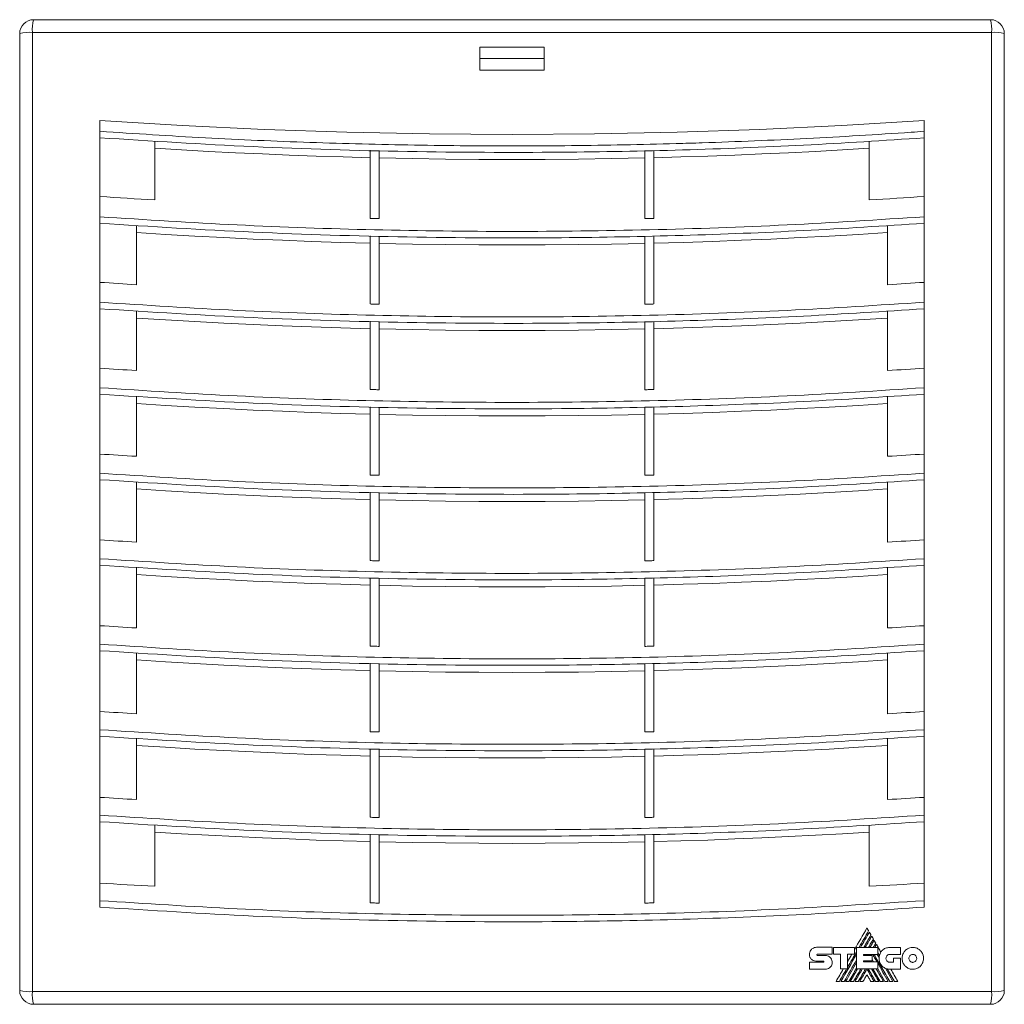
# Model space of a CAD drawing. Header units: millimetres. Extents: x -156 to 568, y -157 to 277.
# Tile 4 of 5: x 86 to 301, y 62 to 277. Entities that reach past the tile are written whole.
import ezdxf

# ---------------------------------------------------------------- set-up
doc = ezdxf.new("R2010")
doc.units = ezdxf.units.MM

msp = doc.modelspace()

# ---------------------------------------------------------------- linework, layer by layer
at = {"color": 7, "linetype": 'Continuous', "lineweight": 15}
for p, q in [((89.26, 277.17), (298.26, 277.17)), ((86.26, 65.17), (86.26, 274.17)), ((298.48, 274.4), (89.03, 274.4)), ((89.03, 274.4), (89.03, 64.95)), ((298.48, 64.95), (298.48, 274.4)), ((301.26, 274.17), (301.26, 65.17)), ((200.76, 271.17), (186.76, 271.17)), ((186.76, 271.17), (186.76, 266.17)), ((200.76, 266.17), (200.76, 271.17)), ((186.76, 268.67), (200.76, 268.67)), ((186.76, 266.17), (200.76, 266.17)), ((103.76, 255.19), (103.76, 252.8)), ((283.76, 255.19), (283.76, 252.8)), ((103.76, 252.8), (103.76, 251.39)), ((283.76, 252.8), (283.76, 251.37)), ((103.76, 251.39), (103.76, 236.46)), ((115.76, 237.81), (115.76, 250.59)), ((271.76, 250.62), (271.76, 237.81)), ((283.76, 236.46), (283.76, 251.39)), ((162.76, 233.78), (162.76, 248.65)), ((164.76, 248.59), (164.76, 233.74)), ((222.76, 248.58), (222.76, 233.74)), ((224.76, 233.78), (224.76, 248.62)), ((103.76, 236.46), (103.76, 234.13)), ((283.76, 236.46), (283.76, 234.13)), ((103.76, 234.13), (103.76, 232.72)), ((103.76, 232.72), (103.76, 217.74)), ((283.76, 234.13), (283.76, 232.72)), ((283.76, 217.74), (283.76, 232.72)), ((111.76, 219.31), (111.76, 232.18)), ((275.76, 232.18), (275.76, 219.31)), ((162.76, 215.1), (162.76, 229.99)), ((164.76, 229.93), (164.76, 215.06)), ((222.76, 229.92), (222.76, 215.06)), ((224.76, 215.1), (224.76, 229.96)), ((103.76, 217.74), (103.76, 215.47)), ((283.76, 217.74), (283.76, 215.47)), ((103.76, 215.47), (103.76, 214.05)), ((283.76, 215.47), (283.76, 214.05)), ((103.76, 214.05), (103.76, 199.02)), ((111.76, 200.57), (111.76, 213.51)), ((275.76, 213.51), (275.76, 200.57)), ((283.76, 199.02), (283.76, 214.05)), ((162.76, 196.42), (162.76, 211.32)), ((164.76, 211.26), (164.76, 196.37)), ((222.76, 211.25), (222.76, 196.37)), ((224.76, 196.42), (224.76, 211.29)), ((103.76, 199.02), (103.76, 196.8)), ((283.76, 199.02), (283.76, 196.8)), ((103.76, 196.8), (103.76, 195.39)), ((283.76, 196.8), (283.76, 195.39)), ((103.76, 195.39), (103.76, 180.3)), ((111.76, 181.83), (111.76, 194.84)), ((275.76, 194.84), (275.76, 181.83)), ((283.76, 180.3), (283.76, 195.39)), ((162.76, 177.73), (162.76, 192.66)), ((164.76, 192.59), (164.76, 177.69)), ((222.76, 192.59), (222.76, 177.69)), ((224.76, 177.73), (224.76, 192.62)), ((103.76, 180.3), (103.76, 178.13)), ((283.76, 180.3), (283.76, 178.13)), ((103.76, 178.13), (103.76, 176.72)), ((103.76, 176.72), (103.76, 161.59)), ((283.76, 178.13), (283.76, 176.72)), ((283.76, 161.59), (283.76, 176.72)), ((111.76, 163.09), (111.76, 176.18)), ((275.76, 176.18), (275.76, 163.09)), ((162.76, 159.05), (162.76, 173.99)), ((164.76, 173.93), (164.76, 159.01)), ((222.76, 173.92), (222.76, 159.01)), ((224.76, 159.05), (224.76, 173.96)), ((103.76, 161.59), (103.76, 159.47)), ((283.76, 161.59), (283.76, 159.47)), ((103.76, 159.47), (103.76, 158.05)), ((283.76, 159.47), (283.76, 158.05)), ((103.76, 158.05), (103.76, 142.87)), ((111.76, 144.36), (111.76, 157.51)), ((275.76, 157.51), (275.76, 144.36)), ((283.76, 142.87), (283.76, 158.05)), ((162.76, 140.37), (162.76, 155.32)), ((164.76, 155.26), (164.76, 140.33)), ((222.76, 155.25), (222.76, 140.33)), ((224.76, 140.37), (224.76, 155.29)), ((103.76, 142.87), (103.76, 140.8)), ((283.76, 142.87), (283.76, 140.8)), ((103.76, 140.8), (103.76, 139.39)), ((283.76, 140.8), (283.76, 139.39)), ((103.76, 139.39), (103.76, 124.16)), ((111.76, 125.62), (111.76, 138.84)), ((275.76, 138.84), (275.76, 125.62)), ((283.76, 124.16), (283.76, 139.39)), ((162.76, 121.69), (162.76, 136.65)), ((164.76, 136.59), (164.76, 121.64)), ((222.76, 136.59), (222.76, 121.64)), ((224.76, 121.69), (224.76, 136.62)), ((103.76, 124.16), (103.76, 122.13)), ((283.76, 124.16), (283.76, 122.13)), ((103.76, 122.13), (103.76, 120.72)), ((103.76, 120.72), (103.76, 105.44)), ((283.76, 122.13), (283.76, 120.72)), ((283.76, 105.44), (283.76, 120.72)), ((111.76, 106.89), (111.76, 120.18)), ((275.76, 120.18), (275.76, 106.89)), ((162.76, 103), (162.76, 117.99)), ((164.76, 117.93), (164.76, 102.96)), ((222.76, 117.92), (222.76, 102.96)), ((224.76, 103), (224.76, 117.96)), ((103.76, 105.44), (103.76, 103.47)), ((283.76, 105.44), (283.76, 103.47)), ((103.76, 103.47), (103.76, 102.05)), ((283.76, 103.47), (283.76, 102.05)), ((103.76, 102.05), (103.76, 86.73)), ((115.76, 87.94), (115.76, 101.26)), ((271.76, 101.26), (271.76, 87.94)), ((283.76, 86.73), (283.76, 102.05)), ((162.76, 84.32), (162.76, 99.32)), ((164.76, 99.26), (164.76, 84.28)), ((222.76, 99.25), (222.76, 84.28)), ((224.76, 84.32), (224.76, 99.29)), ((103.76, 86.73), (103.76, 84.8)), ((283.76, 86.73), (283.76, 84.8)), ((103.76, 84.8), (103.76, 83.39)), ((283.76, 84.8), (283.76, 83.39)), ((263.65, 74.62), (260.23, 74.62)), ((263.65, 73.09), (263.65, 74.62)), ((268.54, 74.61), (263.99, 74.61)), ((263.99, 74.61), (263.99, 73.09)), ((267.02, 73.1), (268.54, 73.1)), ((267.02, 69.89), (267.02, 73.1)), ((268.54, 73.1), (268.54, 74.61)), ((269, 74.6), (269, 69.89)), ((273.64, 74.6), (269, 74.6)), ((273.64, 73.08), (273.64, 74.6)), ((273.99, 72.85), (273.64, 73.44)), ((274.29, 73.6), (273.99, 72.86)), ((278.62, 74.59), (276.24, 74.59)), ((278.62, 73.06), (278.62, 74.59)), ((258.73, 73.08), (258.73, 73.08)), ((258.73, 71.34), (258.73, 69.83)), ((261.74, 71.34), (258.73, 71.34)), ((260.23, 71.59), (261.74, 71.59)), ((260.43, 73.09), (263.65, 73.09)), ((262.17, 72.85), (260.43, 72.85)), ((263.99, 73.09), (265.47, 73.09)), ((265.47, 73.09), (265.47, 69.89)), ((270.54, 72.83), (270.54, 73.08)), ((270.54, 73.08), (273.64, 73.08)), ((272.39, 72.83), (270.54, 72.83)), ((270.54, 71.68), (272.39, 71.68)), ((270.54, 71.45), (270.54, 71.68)), ((273.62, 71.45), (270.54, 71.45)), ((272.39, 71.68), (272.39, 72.83)), ((272.72, 71.45), (272.39, 72.03)), ((273.92, 72.38), (273.52, 73.08)), ((273.62, 69.89), (273.62, 71.45)), ((276.24, 73.06), (278.62, 73.06)), ((277.06, 71.35), (276.24, 71.35)), ((277.06, 72.25), (277.06, 71.35)), ((278.57, 72.25), (277.06, 72.25)), ((278.57, 69.82), (278.57, 72.25)), ((258.73, 69.83), (262.17, 69.83)), ((265.47, 69.89), (267.02, 69.89)), ((269, 69.89), (273.62, 69.89)), ((274.17, 67.17), (272.58, 69.89)), ((275.2, 67.17), (273.61, 69.89)), ((276.93, 67.17), (275.28, 70.03)), ((277.29, 67.17), (275.71, 69.89)), ((276.25, 69.82), (278.57, 69.82)), ((264.52, 67.17), (265.25, 67.17)), ((265.57, 67.17), (266.28, 67.17)), ((266.61, 67.17), (267.31, 67.17)), ((267.63, 67.17), (268.34, 67.17)), ((268.67, 67.17), (269.38, 67.17)), ((269.7, 67.17), (270.4, 67.17)), ((272.1, 67.17), (272.81, 67.17)), ((273.14, 67.17), (273.84, 67.17)), ((274.17, 67.17), (274.87, 67.17)), ((275.2, 67.17), (275.9, 67.17)), ((276.23, 67.17), (276.93, 67.17)), ((277.29, 67.17), (278.01, 67.17)), ((89.03, 64.95), (298.48, 64.95)), ((298.26, 62.17), (89.26, 62.17))]:
    msp.add_line(p, q, dxfattribs=at)
at = {"color": 7, "linetype": 'Continuous', "lineweight": 15, "flags": 128}
for points in [[(283.76, 255.19), (265.8, 254.08), (247.81, 253.21), (229.8, 252.59), (211.78, 252.22), (193.76, 252.1), (175.73, 252.22), (157.71, 252.59), (139.7, 253.21), (121.72, 254.08), (103.76, 255.19)], [(115.76, 249.1), (121.62, 248.75), (127.49, 248.42), (133.36, 248.12), (139.24, 247.85), (145.11, 247.6), (150.99, 247.39), (156.87, 247.2), (162.76, 247.04)], [(224.76, 247.04), (230.64, 247.2), (236.52, 247.39), (242.4, 247.6), (248.28, 247.85), (254.15, 248.12), (260.02, 248.42), (265.89, 248.75), (271.76, 249.1)], [(164.76, 246.99), (172.01, 246.84), (179.25, 246.73), (186.51, 246.67), (193.76, 246.65), (201.01, 246.67), (208.26, 246.73), (215.51, 246.84), (222.76, 246.99)], [(115.76, 237.81), (114.26, 237.9), (112.76, 237.99), (111.26, 238.09), (109.76, 238.18), (108.26, 238.28), (106.76, 238.37), (105.26, 238.47), (103.76, 238.57)], [(283.76, 238.57), (282.26, 238.47), (280.76, 238.37), (279.26, 238.28), (277.76, 238.18), (276.26, 238.09), (274.76, 237.99), (273.26, 237.9), (271.76, 237.81)], [(162.76, 233.78), (163.01, 233.78), (163.26, 233.77), (163.51, 233.77), (163.76, 233.76), (164.01, 233.75), (164.26, 233.75), (164.51, 233.74), (164.76, 233.74)], [(222.76, 233.74), (223.01, 233.74), (223.26, 233.75), (223.51, 233.75), (223.76, 233.76), (224.01, 233.77), (224.26, 233.77), (224.51, 233.78), (224.76, 233.78)], [(111.76, 230.7), (118.12, 230.29), (124.49, 229.92), (130.86, 229.58), (137.23, 229.27), (143.61, 229), (149.99, 228.75), (156.37, 228.55), (162.76, 228.37)], [(224.76, 228.37), (231.14, 228.55), (237.52, 228.75), (243.9, 229), (250.28, 229.27), (256.66, 229.58), (263.03, 229.92), (269.39, 230.29), (275.76, 230.7)], [(164.76, 228.32), (172.01, 228.17), (179.25, 228.07), (186.51, 228), (193.76, 227.98), (201.01, 228), (208.26, 228.07), (215.51, 228.17), (222.76, 228.32)], [(111.76, 219.31), (110.76, 219.37), (109.76, 219.43), (108.76, 219.5), (107.76, 219.56), (106.76, 219.62), (105.76, 219.69), (104.76, 219.75), (103.76, 219.82)], [(283.76, 219.82), (282.76, 219.75), (281.76, 219.69), (280.76, 219.62), (279.76, 219.56), (278.76, 219.5), (277.76, 219.43), (276.76, 219.37), (275.76, 219.31)], [(162.76, 215.1), (163.01, 215.09), (163.26, 215.09), (163.51, 215.08), (163.76, 215.08), (164.01, 215.07), (164.26, 215.07), (164.51, 215.06), (164.76, 215.06)], [(222.76, 215.06), (223.01, 215.06), (223.26, 215.07), (223.51, 215.07), (223.76, 215.08), (224.01, 215.08), (224.26, 215.09), (224.51, 215.09), (224.76, 215.1)], [(111.76, 212.03), (118.12, 211.62), (124.49, 211.25), (130.86, 210.91), (137.23, 210.6), (143.61, 210.33), (149.99, 210.09), (156.37, 209.88), (162.76, 209.7)], [(224.76, 209.7), (231.14, 209.88), (237.52, 210.09), (243.9, 210.33), (250.28, 210.6), (256.66, 210.91), (263.03, 211.25), (269.39, 211.62), (275.76, 212.03)], [(164.76, 209.66), (172.01, 209.51), (179.25, 209.4), (186.51, 209.34), (193.76, 209.32), (201.01, 209.34), (208.26, 209.4), (215.51, 209.51), (222.76, 209.66)], [(111.76, 200.57), (110.76, 200.63), (109.76, 200.69), (108.76, 200.75), (107.76, 200.81), (106.76, 200.88), (105.76, 200.94), (104.76, 201.01), (103.76, 201.07)], [(283.76, 201.07), (282.76, 201.01), (281.76, 200.94), (280.76, 200.88), (279.76, 200.81), (278.76, 200.75), (277.76, 200.69), (276.76, 200.63), (275.76, 200.57)], [(162.76, 196.42), (163.01, 196.41), (163.26, 196.41), (163.51, 196.4), (163.76, 196.4), (164.01, 196.39), (164.26, 196.38), (164.51, 196.38), (164.76, 196.37)], [(222.76, 196.37), (223.01, 196.38), (223.26, 196.38), (223.51, 196.39), (223.76, 196.4), (224.01, 196.4), (224.26, 196.41), (224.51, 196.41), (224.76, 196.42)], [(111.76, 193.36), (118.12, 192.96), (124.49, 192.59), (130.86, 192.25), (137.23, 191.94), (143.61, 191.66), (149.99, 191.42), (156.37, 191.21), (162.76, 191.04)], [(224.76, 191.04), (231.14, 191.21), (237.52, 191.42), (243.9, 191.66), (250.28, 191.94), (256.66, 192.25), (263.03, 192.59), (269.39, 192.96), (275.76, 193.36)], [(164.76, 190.99), (172.01, 190.84), (179.25, 190.73), (186.51, 190.67), (193.76, 190.65), (201.01, 190.67), (208.26, 190.73), (215.51, 190.84), (222.76, 190.99)], [(111.76, 181.83), (110.76, 181.89), (109.76, 181.95), (108.76, 182.01), (107.76, 182.07), (106.76, 182.13), (105.76, 182.2), (104.76, 182.26), (103.76, 182.33)], [(283.76, 182.33), (282.76, 182.26), (281.76, 182.2), (280.76, 182.13), (279.76, 182.07), (278.76, 182.01), (277.76, 181.95), (276.76, 181.89), (275.76, 181.83)], [(162.76, 177.73), (163.01, 177.73), (163.26, 177.72), (163.51, 177.72), (163.76, 177.71), (164.01, 177.71), (164.26, 177.7), (164.51, 177.7), (164.76, 177.69)], [(222.76, 177.69), (223.01, 177.7), (223.26, 177.7), (223.51, 177.71), (223.76, 177.71), (224.01, 177.72), (224.26, 177.72), (224.51, 177.73), (224.76, 177.73)], [(111.76, 174.7), (118.12, 174.29), (124.49, 173.92), (130.86, 173.58), (137.23, 173.27), (143.61, 173), (149.99, 172.75), (156.37, 172.55), (162.76, 172.37)], [(224.76, 172.37), (231.14, 172.55), (237.52, 172.75), (243.9, 173), (250.28, 173.27), (256.66, 173.58), (263.03, 173.92), (269.39, 174.29), (275.76, 174.7)], [(164.76, 172.32), (172.01, 172.17), (179.25, 172.07), (186.51, 172), (193.76, 171.98), (201.01, 172), (208.26, 172.07), (215.51, 172.17), (222.76, 172.32)], [(111.76, 163.09), (110.76, 163.15), (109.76, 163.21), (108.76, 163.27), (107.76, 163.33), (106.76, 163.39), (105.76, 163.45), (104.76, 163.52), (103.76, 163.58)], [(283.76, 163.58), (282.76, 163.52), (281.76, 163.45), (280.76, 163.39), (279.76, 163.33), (278.76, 163.27), (277.76, 163.21), (276.76, 163.15), (275.76, 163.09)], [(162.76, 159.05), (163.01, 159.05), (163.26, 159.04), (163.51, 159.04), (163.76, 159.03), (164.01, 159.02), (164.26, 159.02), (164.51, 159.01), (164.76, 159.01)], [(222.76, 159.01), (223.01, 159.01), (223.26, 159.02), (223.51, 159.02), (223.76, 159.03), (224.01, 159.04), (224.26, 159.04), (224.51, 159.05), (224.76, 159.05)], [(111.76, 156.03), (118.12, 155.62), (124.49, 155.25), (130.86, 154.91), (137.23, 154.6), (143.61, 154.33), (149.99, 154.09), (156.37, 153.88), (162.76, 153.7)], [(224.76, 153.7), (231.14, 153.88), (237.52, 154.09), (243.9, 154.33), (250.28, 154.6), (256.66, 154.91), (263.03, 155.25), (269.39, 155.62), (275.76, 156.03)], [(164.76, 153.66), (172.01, 153.51), (179.25, 153.4), (186.51, 153.34), (193.76, 153.32), (201.01, 153.34), (208.26, 153.4), (215.51, 153.51), (222.76, 153.66)], [(111.76, 144.36), (110.76, 144.41), (109.76, 144.47), (108.76, 144.53), (107.76, 144.59), (106.76, 144.65), (105.76, 144.71), (104.76, 144.78), (103.76, 144.84)], [(283.76, 144.84), (282.76, 144.78), (281.76, 144.71), (280.76, 144.65), (279.76, 144.59), (278.76, 144.53), (277.76, 144.47), (276.76, 144.41), (275.76, 144.36)], [(162.76, 140.37), (163.01, 140.36), (163.26, 140.36), (163.51, 140.35), (163.76, 140.35), (164.01, 140.34), (164.26, 140.34), (164.51, 140.33), (164.76, 140.33)], [(222.76, 140.33), (223.01, 140.33), (223.26, 140.34), (223.51, 140.34), (223.76, 140.35), (224.01, 140.35), (224.26, 140.36), (224.51, 140.36), (224.76, 140.37)], [(111.76, 137.36), (118.12, 136.96), (124.49, 136.59), (130.86, 136.25), (137.23, 135.94), (143.61, 135.66), (149.99, 135.42), (156.37, 135.21), (162.76, 135.04)], [(224.76, 135.04), (231.14, 135.21), (237.52, 135.42), (243.9, 135.66), (250.28, 135.94), (256.66, 136.25), (263.03, 136.59), (269.39, 136.96), (275.76, 137.36)], [(164.76, 134.99), (172.01, 134.84), (179.25, 134.73), (186.51, 134.67), (193.76, 134.65), (201.01, 134.67), (208.26, 134.73), (215.51, 134.84), (222.76, 134.99)], [(111.76, 125.62), (110.76, 125.68), (109.76, 125.74), (108.76, 125.8), (107.76, 125.86), (106.76, 125.92), (105.76, 125.98), (104.76, 126.04), (103.76, 126.1)], [(283.76, 126.1), (282.76, 126.04), (281.76, 125.98), (280.76, 125.92), (279.76, 125.86), (278.76, 125.8), (277.76, 125.74), (276.76, 125.68), (275.76, 125.62)], [(162.76, 121.69), (163.01, 121.68), (163.26, 121.68), (163.51, 121.67), (163.76, 121.66), (164.01, 121.66), (164.26, 121.65), (164.51, 121.65), (164.76, 121.64)], [(222.76, 121.64), (223.01, 121.65), (223.26, 121.65), (223.51, 121.66), (223.76, 121.66), (224.01, 121.67), (224.26, 121.68), (224.51, 121.68), (224.76, 121.69)], [(111.76, 118.7), (118.12, 118.29), (124.49, 117.92), (130.86, 117.58), (137.23, 117.27), (143.61, 117), (149.99, 116.75), (156.37, 116.55), (162.76, 116.37)], [(224.76, 116.37), (231.14, 116.55), (237.52, 116.75), (243.9, 117), (250.28, 117.27), (256.66, 117.58), (263.03, 117.92), (269.39, 118.29), (275.76, 118.7)], [(164.76, 116.32), (172.01, 116.17), (179.25, 116.07), (186.51, 116), (193.76, 115.98), (201.01, 116), (208.26, 116.07), (215.51, 116.17), (222.76, 116.32)], [(111.76, 106.89), (110.76, 106.95), (109.76, 107), (108.76, 107.06), (107.76, 107.12), (106.76, 107.18), (105.76, 107.24), (104.76, 107.3), (103.76, 107.36)], [(283.76, 107.36), (282.76, 107.3), (281.76, 107.24), (280.76, 107.18), (279.76, 107.12), (278.76, 107.06), (277.76, 107), (276.76, 106.95), (275.76, 106.89)], [(162.76, 103), (163.01, 103), (163.26, 102.99), (163.51, 102.99), (163.76, 102.98), (164.01, 102.98), (164.26, 102.97), (164.51, 102.97), (164.76, 102.96)], [(222.76, 102.96), (223.01, 102.97), (223.26, 102.97), (223.51, 102.98), (223.76, 102.98), (224.01, 102.99), (224.26, 102.99), (224.51, 103), (224.76, 103)], [(115.76, 99.77), (121.62, 99.42), (127.49, 99.09), (133.36, 98.79), (139.24, 98.51), (145.11, 98.27), (150.99, 98.05), (156.87, 97.86), (162.76, 97.7)], [(224.76, 97.7), (230.64, 97.86), (236.52, 98.05), (242.4, 98.27), (248.28, 98.51), (254.15, 98.79), (260.02, 99.09), (265.89, 99.42), (271.76, 99.77)], [(164.76, 97.66), (172.01, 97.51), (179.25, 97.4), (186.51, 97.34), (193.76, 97.32), (201.01, 97.34), (208.26, 97.4), (215.51, 97.51), (222.76, 97.66)], [(115.76, 87.94), (114.26, 88.02), (112.76, 88.11), (111.26, 88.19), (109.76, 88.27), (108.26, 88.36), (106.76, 88.45), (105.26, 88.54), (103.76, 88.63)], [(283.76, 88.63), (282.26, 88.54), (280.76, 88.45), (279.26, 88.36), (277.76, 88.27), (276.26, 88.19), (274.76, 88.11), (273.26, 88.02), (271.76, 87.94)], [(162.76, 84.32), (163.01, 84.31), (163.26, 84.31), (163.51, 84.3), (163.76, 84.3), (164.01, 84.29), (164.26, 84.29), (164.51, 84.28), (164.76, 84.28)], [(222.76, 84.28), (223.01, 84.28), (223.26, 84.29), (223.51, 84.29), (223.76, 84.3), (224.01, 84.3), (224.26, 84.31), (224.51, 84.31), (224.76, 84.32)], [(271.26, 78.84), (270.92, 78.25), (270.58, 77.66), (270.24, 77.07), (269.9, 76.48), (269.56, 75.9), (269.22, 75.31), (268.88, 74.72), (268.54, 74.13)], [(269.54, 74.6), (269.8, 75.05), (270.06, 75.5), (270.32, 75.96), (270.58, 76.41), (270.84, 76.86), (271.1, 77.31), (271.36, 77.76), (271.62, 78.22)], [(271.79, 77.94), (271.55, 77.52), (271.3, 77.1), (271.06, 76.69), (270.82, 76.27), (270.58, 75.85), (270.34, 75.43), (270.1, 75.02), (269.86, 74.6)], [(271.62, 78.22), (271.58, 78.29), (271.53, 78.37), (271.49, 78.45), (271.44, 78.53), (271.4, 78.61), (271.35, 78.69), (271.31, 78.76), (271.26, 78.84)], [(272.14, 77.32), (272.1, 77.4), (272.05, 77.48), (272.01, 77.55), (271.96, 77.63), (271.92, 77.71), (271.88, 77.78), (271.83, 77.86), (271.79, 77.94)], [(270.57, 74.6), (270.77, 74.94), (270.96, 75.28), (271.16, 75.62), (271.36, 75.96), (271.55, 76.3), (271.75, 76.64), (271.95, 76.98), (272.14, 77.32)], [(272.3, 77.05), (272.12, 76.74), (271.95, 76.43), (271.77, 76.13), (271.6, 75.82), (271.42, 75.52), (271.24, 75.21), (271.07, 74.91), (270.89, 74.6)], [(271.6, 74.6), (271.74, 74.83), (271.87, 75.06), (272, 75.28), (272.13, 75.51), (272.26, 75.74), (272.4, 75.97), (272.53, 76.2), (272.66, 76.43)], [(272.82, 76.15), (272.71, 75.96), (272.59, 75.76), (272.48, 75.57), (272.37, 75.38), (272.26, 75.18), (272.15, 74.99), (272.03, 74.79), (271.92, 74.6)], [(272.66, 76.43), (272.61, 76.5), (272.57, 76.58), (272.53, 76.66), (272.48, 76.74), (272.44, 76.81), (272.39, 76.89), (272.35, 76.97), (272.3, 77.05)], [(272.65, 74.6), (272.71, 74.72), (272.78, 74.83), (272.85, 74.95), (272.91, 75.06), (272.98, 75.18), (273.05, 75.29), (273.11, 75.41), (273.18, 75.52)], [(273.18, 75.52), (273.14, 75.6), (273.09, 75.68), (273.05, 75.76), (273, 75.84), (272.95, 75.92), (272.91, 75.99), (272.86, 76.07), (272.82, 76.15)], [(273.34, 75.25), (273.29, 75.17), (273.24, 75.09), (273.19, 75.01), (273.15, 74.93), (273.1, 74.85), (273.05, 74.76), (273.01, 74.68), (272.96, 74.6)], [(274.29, 73.6), (274.17, 73.81), (274.05, 74.02), (273.93, 74.22), (273.81, 74.43), (273.69, 74.64), (273.58, 74.84), (273.46, 75.05), (273.34, 75.25)], [(269, 73.11), (268.57, 72.37), (268.14, 71.63), (267.71, 70.88), (267.29, 70.14), (266.86, 69.4), (266.43, 68.66), (266, 67.91), (265.57, 67.17)], [(267.02, 70.25), (267.27, 70.67), (267.52, 71.1), (267.76, 71.53), (268.01, 71.96), (268.26, 72.39), (268.51, 72.81), (268.75, 73.24), (269, 73.67)], [(267.95, 73.1), (267.83, 72.9), (267.72, 72.7), (267.6, 72.5), (267.49, 72.3), (267.37, 72.1), (267.25, 71.9), (267.14, 71.7), (267.02, 71.5)], [(266.28, 67.17), (266.62, 67.76), (266.96, 68.35), (267.3, 68.94), (267.64, 69.53), (267.98, 70.11), (268.32, 70.7), (268.66, 71.29), (269, 71.88)], [(269, 71.32), (268.7, 70.8), (268.4, 70.28), (268.1, 69.76), (267.8, 69.25), (267.5, 68.73), (267.21, 68.21), (266.91, 67.69), (266.61, 67.17)], [(270.58, 72.83), (270.6, 72.86), (270.62, 72.89), (270.63, 72.92), (270.65, 72.95), (270.67, 72.98), (270.69, 73.02), (270.71, 73.05), (270.72, 73.08)], [(270.82, 71.45), (270.84, 71.48), (270.85, 71.5), (270.87, 71.53), (270.89, 71.56), (270.9, 71.59), (270.92, 71.62), (270.94, 71.65), (270.95, 71.68)], [(271.04, 73.08), (271.03, 73.05), (271.01, 73.02), (270.99, 72.98), (270.97, 72.95), (270.95, 72.92), (270.94, 72.89), (270.92, 72.86), (270.9, 72.83)], [(271.27, 71.68), (271.25, 71.65), (271.24, 71.62), (271.22, 71.59), (271.2, 71.56), (271.19, 71.53), (271.17, 71.5), (271.15, 71.48), (271.14, 71.45)], [(271.62, 72.83), (271.64, 72.86), (271.66, 72.89), (271.67, 72.92), (271.69, 72.95), (271.71, 72.98), (271.73, 73.02), (271.75, 73.05), (271.77, 73.08)], [(272.08, 73.08), (272.06, 73.05), (272.04, 73.02), (272.03, 72.98), (272.01, 72.95), (271.99, 72.92), (271.97, 72.89), (271.95, 72.86), (271.94, 72.83)], [(272.39, 71.45), (272.38, 71.48), (272.36, 71.5), (272.34, 71.53), (272.33, 71.56), (272.31, 71.59), (272.29, 71.62), (272.28, 71.65), (272.26, 71.68)], [(272.65, 72.81), (272.67, 72.84), (272.68, 72.88), (272.7, 72.91), (272.72, 72.94), (272.74, 72.98), (272.76, 73.01), (272.78, 73.04), (272.8, 73.08)], [(273.43, 71.45), (273.33, 71.62), (273.24, 71.79), (273.14, 71.96), (273.04, 72.13), (272.94, 72.3), (272.84, 72.47), (272.74, 72.64), (272.65, 72.81)], [(275.9, 67.17), (275.62, 67.67), (275.33, 68.16), (275.05, 68.65), (274.76, 69.15), (274.48, 69.64), (274.19, 70.14), (273.9, 70.63), (273.62, 71.13)], [(266.09, 69.89), (265.9, 69.55), (265.7, 69.21), (265.5, 68.87), (265.31, 68.53), (265.11, 68.19), (264.91, 67.85), (264.72, 67.51), (264.52, 67.17)], [(265.25, 67.17), (265.45, 67.51), (265.64, 67.85), (265.84, 68.19), (266.03, 68.53), (266.23, 68.87), (266.43, 69.21), (266.62, 69.55), (266.82, 69.89)], [(267.31, 67.17), (267.52, 67.54), (267.73, 67.9), (267.94, 68.27), (268.16, 68.63), (268.37, 69), (268.58, 69.36), (268.79, 69.73), (269, 70.09)], [(269.2, 69.89), (269.01, 69.55), (268.81, 69.21), (268.62, 68.87), (268.42, 68.53), (268.22, 68.19), (268.03, 67.85), (267.83, 67.51), (267.63, 67.17)], [(268.34, 67.17), (268.54, 67.51), (268.74, 67.85), (268.93, 68.19), (269.13, 68.53), (269.33, 68.87), (269.53, 69.21), (269.72, 69.55), (269.92, 69.89)], [(270.24, 69.89), (270.04, 69.55), (269.85, 69.21), (269.65, 68.87), (269.45, 68.53), (269.26, 68.19), (269.06, 67.85), (268.86, 67.51), (268.67, 67.17)], [(269.38, 67.17), (269.58, 67.51), (269.77, 67.85), (269.97, 68.19), (270.17, 68.53), (270.36, 68.87), (270.56, 69.21), (270.76, 69.55), (270.96, 69.89)], [(271.26, 69.87), (271.06, 69.53), (270.87, 69.2), (270.67, 68.86), (270.48, 68.52), (270.28, 68.18), (270.09, 67.85), (269.89, 67.51), (269.7, 67.17)], [(272.81, 67.17), (272.62, 67.51), (272.43, 67.85), (272.23, 68.18), (272.04, 68.52), (271.84, 68.86), (271.65, 69.2), (271.45, 69.53), (271.26, 69.87)], [(271.56, 69.89), (271.76, 69.55), (271.95, 69.21), (272.15, 68.87), (272.35, 68.53), (272.55, 68.19), (272.74, 67.85), (272.94, 67.51), (273.14, 67.17)], [(273.84, 67.17), (273.64, 67.51), (273.45, 67.85), (273.25, 68.19), (273.05, 68.53), (272.86, 68.87), (272.66, 69.21), (272.46, 69.55), (272.26, 69.89)], [(274.87, 67.17), (274.67, 67.51), (274.48, 67.85), (274.28, 68.19), (274.08, 68.53), (273.88, 68.87), (273.69, 69.21), (273.49, 69.55), (273.29, 69.89)], [(278.01, 67.17), (277.82, 67.5), (277.63, 67.83), (277.43, 68.17), (277.24, 68.5), (277.05, 68.83), (276.86, 69.16), (276.67, 69.49), (276.48, 69.82)], [(270.4, 67.17), (270.51, 67.36), (270.62, 67.54), (270.72, 67.72), (270.83, 67.9), (270.94, 68.09), (271.04, 68.27), (271.15, 68.45), (271.26, 68.64)], [(271.26, 68.64), (271.36, 68.45), (271.47, 68.27), (271.57, 68.09), (271.68, 67.9), (271.79, 67.72), (271.89, 67.54), (272, 67.36), (272.1, 67.17)]]:
    msp.add_lwpolyline(points, dxfattribs=at)
at = {"color": 7, "linetype": 'Continuous', "lineweight": 15}
for centre, radius, start, end in [((89.26, 274.17), 3, 90, 180), ((98.21, 275.05), 9.2, 166.67, 184.0852), ((289.31, 275.05), 9.2, 355.9138, 13.331), ((298.26, 274.17), 3, 0, 90), ((88.38, 265.22), 9.2, 85.9148, 103.33), ((299.14, 265.22), 9.2, 76.6701, 94.0852), ((88.38, 74.12), 9.2, 256.669, 274.0862), ((89.26, 65.17), 3, 180, 270), ((98.21, 64.29), 9.2, 175.9148, 193.3299), ((298.26, 65.17), 3, 270, 0), ((289.31, 64.29), 9.2, 346.669, 4.0862), ((299.14, 74.12), 9.2, 265.9138, 283.331)]:
    msp.add_arc(centre, radius, start, end, dxfattribs=at)
for points, knots in [([(283.76, 252.8), (282.81, 252.73), (278.07, 252.4), (269.53, 251.85), (258.14, 251.22), (246.73, 250.7), (237.22, 250.34), (227.7, 250.05), (218.18, 249.83), (206.75, 249.66), (195.32, 249.59), (183.89, 249.63), (172.47, 249.77), (161.04, 250.01), (149.62, 250.36), (138.21, 250.81), (122.91, 251.54), (111.44, 252.29), (103.76, 252.8)], [0, 0, 0, 0, 0.015848, 0.079243, 0.142637, 0.206031, 0.269425, 0.301122, 0.364516, 0.427911, 0.491305, 0.554699, 0.618094, 0.681488, 0.744882, 0.808276, 0.871671, 1, 1, 1, 1]), ([(103.76, 251.39), (114.93, 250.68), (137.28, 249.26), (170.92, 248.26), (202.18, 248.1), (231.02, 248.65), (257.43, 249.66), (274.98, 250.8), (283.76, 251.37)], [0, 0, 0, 0, 0.186635, 0.373335, 0.560046, 0.706728, 0.85338, 1, 1, 1, 1]), ([(283.76, 234.13), (273.78, 233.49), (253.83, 232.21), (223.81, 231.19), (193.76, 230.82), (163.71, 231.19), (133.69, 232.21), (113.73, 233.49), (103.76, 234.13)], [0, 0, 0, 0, 0.1667, 0.333305, 0.5, 0.666697, 0.833301, 1, 1, 1, 1]), ([(103.76, 232.72), (114.92, 232.01), (137.27, 230.6), (170.9, 229.6), (202.18, 229.43), (231.03, 229.99), (257.44, 231.01), (274.99, 232.15), (283.76, 232.72)], [0, 0, 0, 0, 0.186506, 0.373231, 0.560044, 0.706806, 0.853479, 1, 1, 1, 1]), ([(283.76, 215.47), (273.78, 214.83), (253.83, 213.54), (223.81, 212.52), (193.76, 212.15), (163.71, 212.52), (133.69, 213.54), (113.73, 214.83), (103.76, 215.47)], [0, 0, 0, 0, 0.1667, 0.333305, 0.5, 0.666697, 0.833301, 1, 1, 1, 1]), ([(103.76, 214.05), (114.92, 213.34), (137.27, 211.93), (170.9, 210.93), (202.18, 210.77), (231.03, 211.32), (257.44, 212.34), (274.99, 213.48), (283.76, 214.05)], [0, 0, 0, 0, 0.1865059, 0.3732307, 0.5600439, 0.7068061, 0.8534792, 1, 1, 1, 1]), ([(283.76, 196.8), (273.78, 196.16), (253.83, 194.88), (223.81, 193.85), (193.76, 193.49), (163.71, 193.85), (133.69, 194.88), (113.73, 196.16), (103.76, 196.8)], [0, 0, 0, 0, 0.1667, 0.333305, 0.5, 0.666697, 0.833301, 1, 1, 1, 1]), ([(103.76, 195.39), (114.92, 194.68), (137.27, 193.26), (170.9, 192.26), (202.18, 192.1), (231.03, 192.66), (257.44, 193.67), (274.99, 194.82), (283.76, 195.39)], [0, 0, 0, 0, 0.186506, 0.373231, 0.560044, 0.706806, 0.853479, 1, 1, 1, 1]), ([(283.76, 178.13), (273.78, 177.49), (253.83, 176.21), (223.81, 175.19), (193.76, 174.82), (163.71, 175.19), (133.69, 176.21), (113.73, 177.49), (103.76, 178.13)], [0, 0, 0, 0, 0.1667004, 0.3333051, 0.5, 0.6666968, 0.8333014, 1, 1, 1, 1]), ([(103.76, 176.72), (114.92, 176.01), (137.27, 174.6), (170.9, 173.6), (202.18, 173.43), (231.03, 173.99), (257.44, 175.01), (274.99, 176.15), (283.76, 176.72)], [0, 0, 0, 0, 0.186506, 0.373231, 0.560044, 0.706806, 0.853479, 1, 1, 1, 1]), ([(283.76, 159.47), (273.78, 158.83), (253.83, 157.54), (223.81, 156.52), (193.76, 156.15), (163.71, 156.52), (133.69, 157.54), (113.73, 158.83), (103.76, 159.47)], [0, 0, 0, 0, 0.1667, 0.333305, 0.5, 0.666697, 0.833301, 1, 1, 1, 1]), ([(103.76, 158.05), (114.92, 157.34), (137.27, 155.93), (170.9, 154.93), (202.18, 154.77), (231.03, 155.32), (257.44, 156.34), (274.99, 157.48), (283.76, 158.05)], [0, 0, 0, 0, 0.186506, 0.373231, 0.560044, 0.706806, 0.853479, 1, 1, 1, 1]), ([(283.76, 140.8), (273.78, 140.16), (253.83, 138.88), (223.81, 137.85), (193.76, 137.49), (163.71, 137.85), (133.69, 138.88), (113.73, 140.16), (103.76, 140.8)], [0, 0, 0, 0, 0.1667004, 0.3333051, 0.5, 0.6666968, 0.8333014, 1, 1, 1, 1]), ([(103.76, 139.39), (114.92, 138.68), (137.27, 137.26), (170.9, 136.26), (202.18, 136.1), (231.03, 136.66), (257.44, 137.67), (274.99, 138.82), (283.76, 139.39)], [0, 0, 0, 0, 0.186506, 0.373231, 0.560044, 0.706806, 0.853479, 1, 1, 1, 1]), ([(283.76, 122.13), (273.78, 121.49), (253.83, 120.21), (223.81, 119.19), (193.76, 118.82), (163.71, 119.19), (133.69, 120.21), (113.73, 121.49), (103.76, 122.13)], [0, 0, 0, 0, 0.1667, 0.333305, 0.5, 0.666697, 0.833301, 1, 1, 1, 1]), ([(103.76, 120.72), (114.92, 120.01), (137.27, 118.6), (170.9, 117.6), (202.18, 117.43), (231.03, 117.99), (257.44, 119.01), (274.99, 120.15), (283.76, 120.72)], [0, 0, 0, 0, 0.1865059, 0.3732307, 0.5600439, 0.7068061, 0.8534792, 1, 1, 1, 1]), ([(283.76, 103.47), (273.78, 102.83), (253.83, 101.54), (223.81, 100.52), (193.76, 100.15), (163.71, 100.52), (133.69, 101.54), (113.73, 102.83), (103.76, 103.47)], [0, 0, 0, 0, 0.1667, 0.333305, 0.5, 0.666697, 0.833301, 1, 1, 1, 1]), ([(103.76, 102.05), (114.92, 101.34), (137.27, 99.93), (170.9, 98.93), (202.18, 98.77), (231.03, 99.32), (257.44, 100.34), (274.99, 101.48), (283.76, 102.05)], [0, 0, 0, 0, 0.186506, 0.373231, 0.560044, 0.706806, 0.853479, 1, 1, 1, 1]), ([(283.76, 84.8), (273.78, 84.16), (253.83, 82.88), (223.81, 81.85), (193.76, 81.49), (163.71, 81.85), (133.69, 82.88), (113.73, 84.16), (103.76, 84.8)], [0, 0, 0, 0, 0.1667, 0.333305, 0.5, 0.666697, 0.833301, 1, 1, 1, 1]), ([(103.76, 83.39), (114.92, 82.68), (137.27, 81.26), (170.9, 80.26), (202.18, 80.1), (231.03, 80.66), (257.44, 81.67), (274.99, 82.82), (283.76, 83.39)], [0, 0, 0, 0, 0.186506, 0.373231, 0.560044, 0.706806, 0.853479, 1, 1, 1, 1]), ([(259.17, 74.17), (259.07, 74.05), (258.86, 73.79), (258.74, 73.4), (258.73, 73.15), (258.73, 73.08)], [0, 0, 0, 0, 0.3854959, 0.8183235, 1, 1, 1, 1]), ([(260.23, 74.62), (260.08, 74.61), (259.77, 74.58), (259.41, 74.39), (259.23, 74.22), (259.17, 74.17)], [0, 0, 0, 0, 0.370668, 0.78541, 1, 1, 1, 1]), ([(274.56, 73.94), (274.53, 73.92), (274.48, 73.86), (274.39, 73.75), (274.33, 73.66), (274.29, 73.6)], [0, 0, 0, 0, 0.250942, 0.501885, 1, 1, 1, 1]), ([(276.24, 74.59), (275.92, 74.56), (275.46, 74.52), (274.9, 74.25), (274.67, 74.05), (274.56, 73.94)], [0, 0, 0, 0, 0.5124604, 0.7502975, 1, 1, 1, 1]), ([(279.63, 73.9), (279.48, 73.71), (279.15, 73.32), (278.97, 72.7), (278.95, 72.32), (278.95, 72.21)], [0, 0, 0, 0, 0.386056, 0.816351, 1, 1, 1, 1]), ([(281.28, 74.61), (281.05, 74.59), (280.57, 74.54), (280.01, 74.26), (279.72, 73.99), (279.63, 73.9)], [0, 0, 0, 0, 0.3691637, 0.7842103, 1, 1, 1, 1]), ([(282.93, 73.9), (282.76, 74.05), (282.39, 74.37), (281.78, 74.58), (281.4, 74.6), (281.28, 74.61)], [0, 0, 0, 0, 0.3688968, 0.8018353, 1, 1, 1, 1]), ([(283.61, 72.21), (283.59, 72.45), (283.55, 72.96), (283.26, 73.53), (283, 73.82), (282.93, 73.9)], [0, 0, 0, 0, 0.3839105, 0.8260643, 1, 1, 1, 1]), ([(258.73, 73.08), (258.74, 72.88), (258.76, 72.59), (258.93, 72.24), (259.06, 72.09), (259.13, 72.02)], [0, 0, 0, 0, 0.506943, 0.747393, 1, 1, 1, 1]), ([(259.13, 72.02), (259.25, 71.92), (259.53, 71.7), (259.94, 71.61), (260.18, 71.6), (260.23, 71.59)], [0, 0, 0, 0, 0.395441, 0.868559, 1, 1, 1, 1]), ([(260.33, 72.96), (260.34, 72.98), (260.34, 73), (260.35, 73.03), (260.36, 73.05), (260.37, 73.06)], [0, 0, 0, 0, 0.45617, 0.723246, 1, 1, 1, 1]), ([(260.36, 72.88), (260.36, 72.89), (260.34, 72.91), (260.33, 72.94), (260.33, 72.96), (260.33, 72.96)], [0, 0, 0, 0, 0.390677, 0.832507, 1, 1, 1, 1]), ([(260.43, 72.85), (260.42, 72.86), (260.4, 72.86), (260.38, 72.87), (260.37, 72.88), (260.36, 72.88)], [0, 0, 0, 0, 0.367717, 0.767715, 1, 1, 1, 1]), ([(260.37, 73.06), (260.38, 73.07), (260.39, 73.08), (260.41, 73.09), (260.42, 73.09), (260.43, 73.09)], [0, 0, 0, 0, 0.516994, 0.750627, 1, 1, 1, 1]), ([(261.74, 71.59), (261.75, 71.59), (261.77, 71.59), (261.79, 71.58), (261.8, 71.56), (261.81, 71.56)], [0, 0, 0, 0, 0.346274, 0.740872, 1, 1, 1, 1]), ([(261.81, 71.37), (261.8, 71.36), (261.79, 71.35), (261.76, 71.34), (261.74, 71.34), (261.74, 71.34)], [0, 0, 0, 0, 0.356249, 0.786552, 1, 1, 1, 1]), ([(261.81, 71.56), (261.81, 71.54), (261.83, 71.52), (261.84, 71.48), (261.84, 71.46), (261.84, 71.46)], [0, 0, 0, 0, 0.445555, 0.931782, 1, 1, 1, 1]), ([(261.84, 71.46), (261.84, 71.44), (261.84, 71.42), (261.83, 71.39), (261.81, 71.37), (261.81, 71.37)], [0, 0, 0, 0, 0.4008, 0.870239, 1, 1, 1, 1]), ([(263.23, 72.39), (263.12, 72.49), (262.89, 72.7), (262.5, 72.84), (262.25, 72.85), (262.17, 72.85)], [0, 0, 0, 0, 0.3640402, 0.8012793, 1, 1, 1, 1]), ([(263.67, 71.28), (263.66, 71.44), (263.63, 71.78), (263.44, 72.16), (263.27, 72.34), (263.23, 72.39)], [0, 0, 0, 0, 0.392167, 0.836858, 1, 1, 1, 1]), ([(263.24, 70.25), (263.33, 70.36), (263.53, 70.58), (263.66, 70.96), (263.67, 71.2), (263.67, 71.28)], [0, 0, 0, 0, 0.363436, 0.774898, 1, 1, 1, 1]), ([(276.23, 67.17), (275.66, 68.16), (274.52, 70.12), (273.38, 72.09), (272.81, 73.08)], [0, 0, 0, 0, 0.500003, 1, 1, 1, 1]), ([(273.99, 72.86), (273.98, 72.82), (273.96, 72.74), (273.94, 72.58), (273.93, 72.46), (273.92, 72.38)], [0, 0, 0, 0, 0.255335, 0.510661, 1, 1, 1, 1]), ([(273.92, 72.38), (273.92, 72.11), (273.93, 71.58), (274.26, 70.85), (274.81, 70.27), (275.5, 69.89), (276.01, 69.84), (276.25, 69.82)], [0, 0, 0, 0, 0.2029531, 0.4059378, 0.6094006, 0.8130733, 1, 1, 1, 1]), ([(275.41, 72.21), (275.42, 72.29), (275.43, 72.48), (275.54, 72.68), (275.63, 72.78), (275.65, 72.81)], [0, 0, 0, 0, 0.385032, 0.829623, 1, 1, 1, 1]), ([(275.65, 71.6), (275.6, 71.66), (275.48, 71.81), (275.42, 72.03), (275.41, 72.16), (275.41, 72.21)], [0, 0, 0, 0, 0.385621, 0.816258, 1, 1, 1, 1]), ([(275.65, 72.81), (275.71, 72.86), (275.84, 72.98), (276.06, 73.05), (276.19, 73.06), (276.24, 73.06)], [0, 0, 0, 0, 0.369613, 0.797029, 1, 1, 1, 1]), ([(276.24, 71.35), (276.16, 71.35), (275.99, 71.37), (275.79, 71.47), (275.69, 71.56), (275.65, 71.6)], [0, 0, 0, 0, 0.3667916, 0.7824769, 1, 1, 1, 1]), ([(278.95, 72.21), (278.97, 71.97), (279.01, 71.45), (279.3, 70.88), (279.56, 70.59), (279.63, 70.51)], [0, 0, 0, 0, 0.383529, 0.827936, 1, 1, 1, 1]), ([(280.68, 72.83), (280.62, 72.76), (280.5, 72.61), (280.44, 72.39), (280.43, 72.25), (280.43, 72.21)], [0, 0, 0, 0, 0.387401, 0.815918, 1, 1, 1, 1]), ([(280.43, 72.21), (280.44, 72.12), (280.45, 71.93), (280.56, 71.71), (280.65, 71.61), (280.68, 71.58)], [0, 0, 0, 0, 0.385946, 0.833896, 1, 1, 1, 1]), ([(281.28, 73.08), (281.19, 73.08), (281.02, 73.06), (280.82, 72.96), (280.71, 72.86), (280.68, 72.83)], [0, 0, 0, 0, 0.36764, 0.782803, 1, 1, 1, 1]), ([(280.68, 71.58), (280.74, 71.53), (280.87, 71.41), (281.09, 71.34), (281.23, 71.33), (281.28, 71.33)], [0, 0, 0, 0, 0.366316, 0.796752, 1, 1, 1, 1]), ([(281.88, 72.83), (281.82, 72.88), (281.68, 73), (281.46, 73.08), (281.32, 73.08), (281.28, 73.08)], [0, 0, 0, 0, 0.368952, 0.802492, 1, 1, 1, 1]), ([(281.28, 71.33), (281.36, 71.33), (281.53, 71.35), (281.74, 71.45), (281.84, 71.55), (281.88, 71.58)], [0, 0, 0, 0, 0.370334, 0.785226, 1, 1, 1, 1]), ([(282.13, 72.21), (282.12, 72.29), (282.11, 72.48), (282, 72.69), (281.91, 72.8), (281.88, 72.83)], [0, 0, 0, 0, 0.384111, 0.826206, 1, 1, 1, 1]), ([(281.88, 71.58), (281.93, 71.65), (282.05, 71.8), (282.12, 72.02), (282.13, 72.16), (282.13, 72.21)], [0, 0, 0, 0, 0.38545, 0.81583, 1, 1, 1, 1]), ([(282.93, 70.51), (283.08, 70.7), (283.4, 71.09), (283.59, 71.71), (283.61, 72.09), (283.61, 72.21)], [0, 0, 0, 0, 0.384141, 0.813857, 1, 1, 1, 1]), ([(262.17, 69.83), (262.32, 69.84), (262.65, 69.87), (263.02, 70.05), (263.2, 70.21), (263.24, 70.25)], [0, 0, 0, 0, 0.38561, 0.84502, 1, 1, 1, 1]), ([(279.63, 70.51), (279.8, 70.36), (280.17, 70.04), (280.77, 69.84), (281.15, 69.82), (281.28, 69.81)], [0, 0, 0, 0, 0.368488, 0.799409, 1, 1, 1, 1]), ([(281.28, 69.81), (281.5, 69.83), (281.99, 69.87), (282.55, 70.16), (282.83, 70.42), (282.93, 70.51)], [0, 0, 0, 0, 0.370917, 0.788021, 1, 1, 1, 1])]:
    msp.add_open_spline(points, degree=3, knots=knots, dxfattribs=at)

doc.saveas('drawing.dxf')
